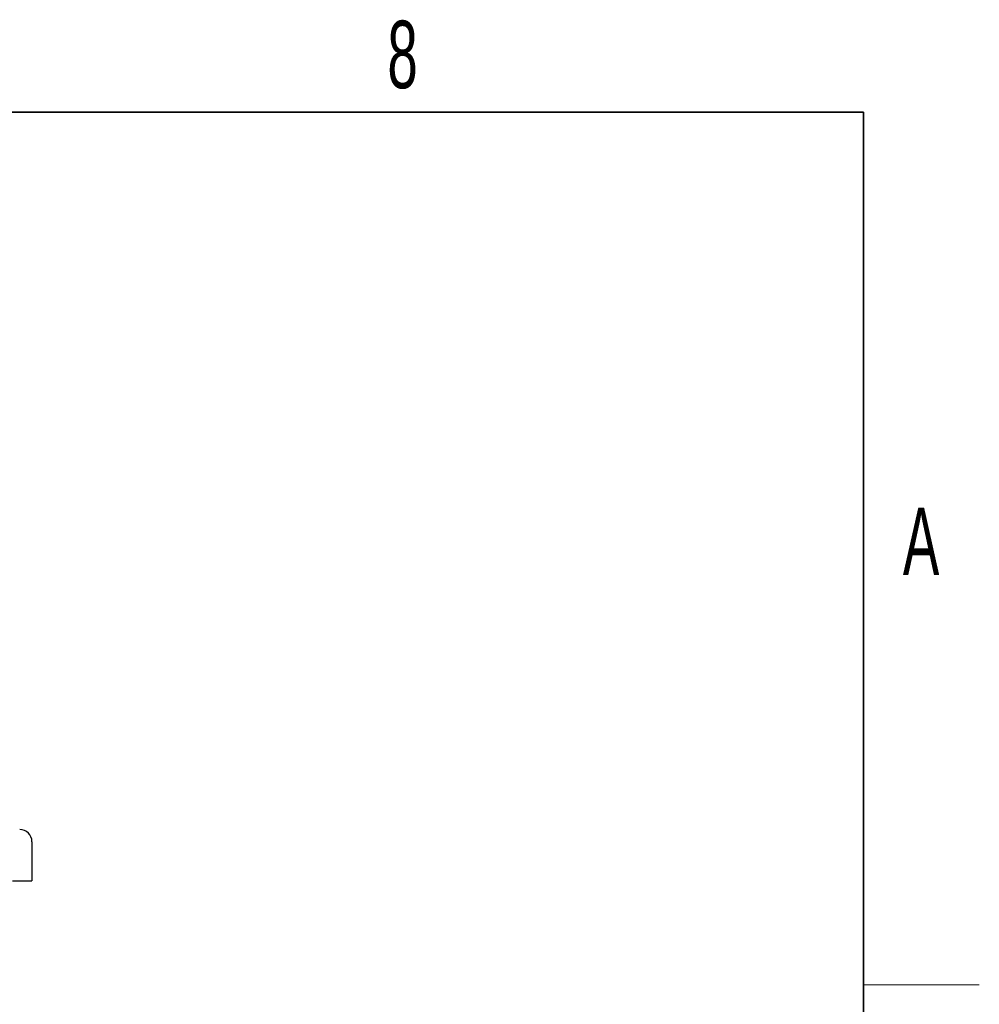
# Model space of a CAD drawing. Header units: millimetres. Extents: x 5 to 418, y 2 to 292.
# Tile 43 of 43: x 364 to 414, y 236 to 287. Entities that reach past the tile are written whole.
import ezdxf

# ---------------------------------------------------------------- set-up
doc = ezdxf.new("R2010")
doc.units = ezdxf.units.MM
doc.layers.add('SLD-0', color=7, linetype='Continuous')
doc.styles.add('SLDTEXTSTYLE0', font='TXT', dxfattribs={"width": 0.605})

msp = doc.modelspace()

# ---------------------------------------------------------------- linework, layer by layer
at = {"color": 7, "linetype": 'Continuous', "lineweight": 25}
for p in [(364.889, 244.676), (363.873, 242.644)]:
    msp.add_line(p, (364.889, 242.644), dxfattribs=at)
msp.add_arc((364.254, 244.676), 0.635, 0.0002, 89.9996, dxfattribs=at)
at = {"layer": 'SLD-0', "lineweight": 35}
for p, q in [((408, 282.5), (26, 282.5)), ((408, 12), (408, 282.5))]:
    msp.add_line(p, q, dxfattribs=at)
at = {"layer": 'SLD-0', "lineweight": 18}
msp.add_line((408, 237.25), (414, 237.25), dxfattribs=at)

# ---------------------------------------------------------------- texts
at = {"layer": 'SLD-0', "char_height": 3.5, "attachment_point": 2, "style": 'SLDTEXTSTYLE0'}
for s, insert in [('8', (384.103, 287.243)), ('A', (410.982, 262.001))]:
    msp.add_mtext(s, dxfattribs=dict(at, insert=insert))

doc.saveas('drawing.dxf')
